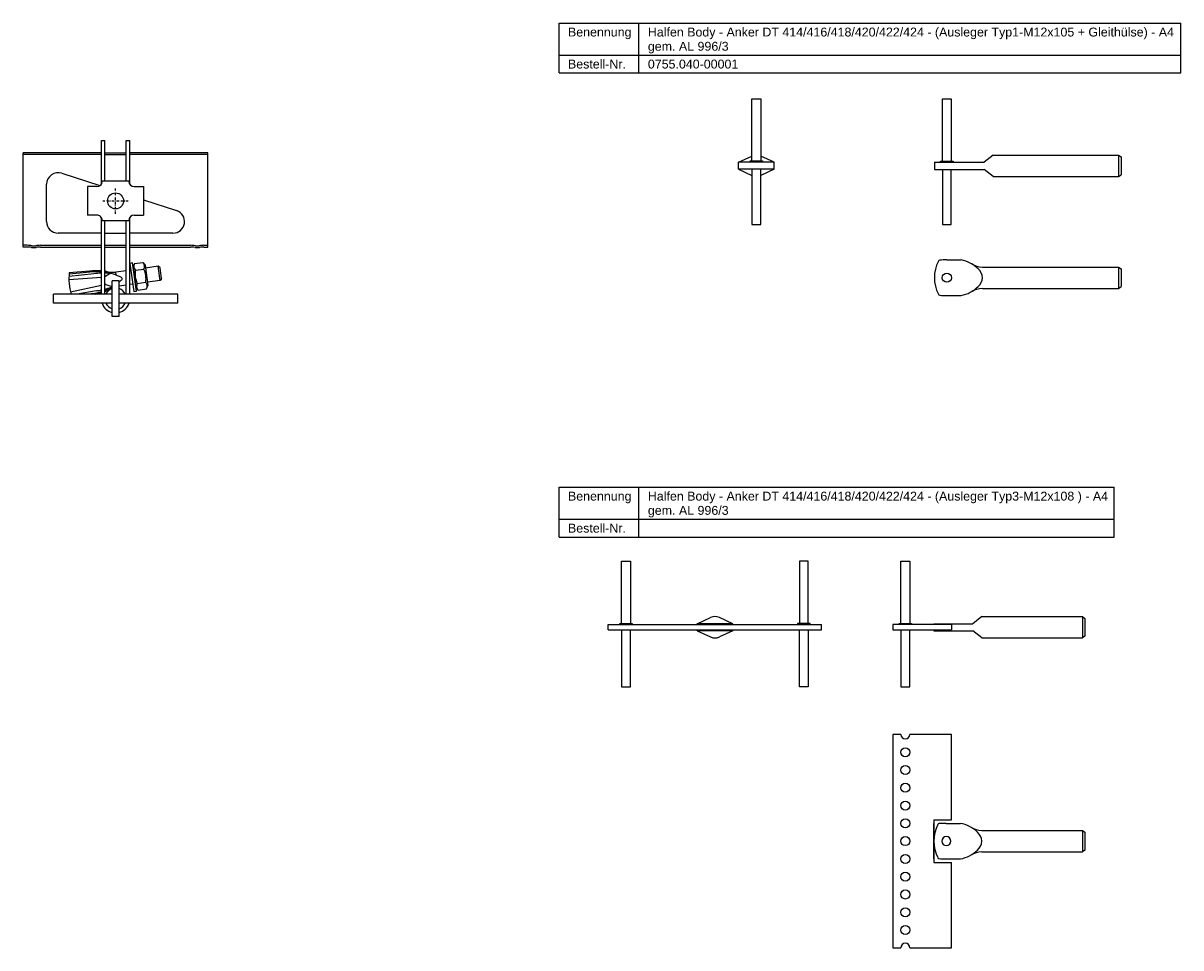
# Model space of a CAD drawing. Header units: millimetres. Extents: x -1351 to -123, y -1210 to 162.
# Tile 4 of 4: x -775 to -123, y -358 to 162. Entities that reach past the tile are written whole.
import ezdxf

# ---------------------------------------------------------------- set-up
doc = ezdxf.new("R2010")
doc.units = ezdxf.units.MM
doc.header["$LTSCALE"] = 10
doc.linetypes.add('STRICHPUNKT2', pattern=[0.5, 0.25, -0.125, 0, -0.125])
doc.layers.add('HALFEN', color=2, linetype='Continuous')
doc.styles.add('ARIAL50', font='ARIAL.TTF', dxfattribs={"height": 5})

msp = doc.modelspace()

# ---------------------------------------------------------------- linework, layer by layer
at = {"layer": 'HALFEN'}
for p, q in [((-473.16, 161.53), (-123.3, 161.53)), ((-473.16, 133.53), (-473.16, 161.53)), ((-428.2, 133.53), (-428.2, 161.53)), ((-123.3, 133.53), (-123.3, 161.53)), ((-473.16, 143.53), (-123.3, 143.53)), ((-473.16, 133.53), (-123.3, 133.53)), ((-364.64, 84.03), (-364.64, 119.03)), ((-364.64, 119.03), (-359.64, 119.03)), ((-359.64, 119.03), (-359.64, 84.03)), ((-257.47, 83.99), (-257.47, 118.99)), ((-257.47, 118.99), (-252.47, 118.99)), ((-252.47, 118.99), (-252.47, 83.99)), ((-730.73, 70.94), (-730.73, 95.6)), ((-730.73, 95.6), (-728.73, 95.6)), ((-728.73, 72.61), (-728.73, 95.6)), ((-716.73, 72.6), (-716.73, 95.6)), ((-716.73, 95.6), (-714.73, 95.6)), ((-714.73, 70.95), (-714.73, 95.6)), ((-774.73, 35.6), (-774.73, 88.59)), ((-730.73, 88.59), (-774.73, 88.59)), ((-730.73, 87.59), (-774.73, 87.59)), ((-728.73, 88.59), (-716.73, 88.59)), ((-728.73, 87.59), (-716.73, 87.59)), ((-670.73, 88.59), (-714.73, 88.59)), ((-670.73, 87.59), (-714.73, 87.59)), ((-670.73, 35.6), (-670.73, 88.59)), ((-372.14, 83.33), (-364.65, 86.78)), ((-352.14, 83.33), (-359.63, 86.78)), ((-228.97, 87.29), (-233.97, 83.29)), ((-228.97, 87.29), (-158.37, 87.29)), ((-158.37, 87.29), (-158.37, 75.29)), ((-158.37, 87.29), (-156.97, 86.29)), ((-156.97, 86.29), (-156.97, 76.29)), ((-372.14, 79.33), (-372.14, 83.33)), ((-352.14, 83.33), (-372.14, 83.33)), ((-352.14, 79.33), (-372.14, 79.33)), ((-372.14, 79.33), (-364.65, 75.88)), ((-365.64, 83.33), (-365.64, 84.03)), ((-365.64, 84.03), (-358.64, 84.03)), ((-364.64, 79.33), (-364.64, 48.33)), ((-359.64, 48.33), (-359.64, 79.33)), ((-352.14, 79.33), (-359.63, 75.88)), ((-358.64, 84.03), (-358.64, 83.33)), ((-352.14, 79.33), (-352.14, 83.33)), ((-261.97, 83.29), (-233.97, 83.29)), ((-261.97, 83.29), (-261.97, 79.29)), ((-261.97, 79.29), (-233.97, 79.29)), ((-258.47, 83.29), (-258.47, 83.99)), ((-258.47, 83.99), (-251.47, 83.99)), ((-257.47, 79.29), (-257.47, 48.29)), ((-252.47, 48.29), (-252.47, 79.29)), ((-251.47, 83.99), (-251.47, 83.29)), ((-228.97, 75.29), (-233.97, 79.29)), ((-753.03, 77.15), (-731.5, 70.15)), ((-715.22, 72.6), (-730.22, 72.61)), ((-228.97, 75.29), (-158.37, 75.29)), ((-158.37, 75.29), (-156.97, 76.29)), ((-761.54, 49.96), (-761.54, 70.96)), ((-738.43, 69.61), (-738.44, 53.61)), ((-733.22, 69.61), (-738.43, 69.61)), ((-712.22, 69.59), (-707.01, 69.59)), ((-707.01, 69.59), (-707.02, 53.59)), ((-707.02, 62.19), (-688.4, 56.15)), ((-733.23, 53.61), (-738.44, 53.61)), ((-730.73, 9.1), (-730.73, 52.26)), ((-714.73, 9.1), (-714.73, 52.26)), ((-712.23, 53.59), (-707.02, 53.59)), ((-730.24, 50.61), (-715.24, 50.6)), ((-728.73, 9.1), (-728.73, 50.61)), ((-716.73, 9.1), (-716.73, 50.6)), ((-364.64, 48.33), (-359.64, 48.33)), ((-257.47, 48.29), (-252.47, 48.29)), ((-730.73, 43.46), (-755.04, 43.46)), ((-728.73, 43.46), (-716.73, 43.46)), ((-690.41, 43.46), (-714.73, 43.46)), ((-772.48, 36.6), (-774.73, 36.6)), ((-772.48, 35.6), (-774.73, 35.6)), ((-764.98, 36.6), (-730.73, 36.6)), ((-764.98, 35.6), (-730.73, 35.6)), ((-728.73, 36.6), (-716.73, 36.6)), ((-728.73, 35.6), (-716.73, 35.6)), ((-714.73, 36.6), (-680.48, 36.6)), ((-714.73, 35.6), (-680.48, 35.6)), ((-672.98, 36.6), (-670.73, 36.6)), ((-672.98, 35.6), (-670.73, 35.6)), ((-713.14, 26.67), (-714.73, 26.45)), ((-714.73, 26.45), (-712.5, 10.6)), ((-710.92, 10.82), (-713.14, 26.67)), ((-712.1, 26.32), (-712.84, 24.49)), ((-712.1, 26.32), (-707.32, 26.99)), ((-707.32, 26.99), (-706.1, 25.44)), ((-254.97, 28.38), (-246.97, 28.38)), ((-734.89, 20.54), (-748.92, 19.11)), ((-734.89, 20.54), (-748.92, 19.11)), ((-737.33, 22.11), (-748.76, 21.09)), ((-737.25, 21.47), (-748.7, 20.39)), ((-725.68, 20.81), (-728.73, 18.82)), ((-725.68, 20.81), (-728.73, 18.82)), ((-726.7, 20.9), (-725.68, 20.81)), ((-726.7, 20.9), (-725.68, 20.81)), ((-716.73, 22.28), (-722.56, 21.46)), ((-722.34, 19.86), (-722.56, 21.46)), ((-722.32, 19.76), (-722.42, 20.47)), ((-714.19, 22.64), (-714.73, 22.56)), ((-712.86, 24.64), (-711.24, 13.16)), ((-711.58, 22.6), (-706.79, 23.27)), ((-706.1, 25.44), (-704.49, 13.95)), ((-698.79, 24.8), (-705.87, 23.81)), ((-697.68, 16.88), (-698.79, 24.8)), ((-697.66, 23.95), (-698.79, 24.8)), ((-696.83, 18.01), (-697.66, 23.95)), ((-234.96, 24.38), (-158.37, 24.38)), ((-158.37, 24.38), (-158.37, 12.38)), ((-158.37, 24.38), (-156.97, 23.38)), ((-156.97, 23.38), (-156.97, 13.38)), ((-730.73, 18.41), (-749, 17.24)), ((-730.73, 18.41), (-749, 17.24)), ((-730.73, 14.09), (-748.03, 10.31)), ((-730.73, 14.09), (-748.03, 10.31)), ((-728.73, 15.04), (-728.66, 14.55)), ((-728.73, 15.04), (-728.66, 14.55)), ((-728.66, 14.55), (-728.73, 14.53)), ((-728.66, 14.55), (-728.73, 14.53)), ((-725.23, 13.49), (-728.66, 14.55)), ((-724.73, 13.34), (-728.66, 14.55)), ((-725.58, 12.94), (-724.73, 13.27)), ((-725.58, 12.94), (-725.23, 13.07)), ((-724.73, -3.4), (-724.73, 16.6)), ((-720.73, 16.6), (-724.73, 16.6)), ((-720.73, -3.4), (-720.73, 16.6)), ((-716.73, 14.2), (-720.73, 13.64)), ((-713.08, 14.72), (-714.73, 14.48)), ((-710.53, 15.17), (-705.75, 15.84)), ((-705.23, 12.12), (-704.49, 13.95)), ((-697.68, 16.88), (-704.76, 15.88)), ((-696.83, 18.01), (-697.68, 16.88)), ((-158.37, 12.38), (-156.97, 13.38)), ((-724.73, 9.1), (-757.73, 9.1)), ((-757.73, 4.1), (-757.73, 9.1)), ((-733.55, 11.03), (-744.29, 9.1)), ((-733.55, 11.03), (-744.29, 9.1)), ((-735.59, 9.48), (-737.62, 9.1)), ((-735.59, 9.48), (-737.62, 9.1)), ((-687.73, 9.1), (-720.73, 9.1)), ((-712.5, 10.6), (-710.92, 10.82)), ((-710.01, 11.45), (-711.22, 13)), ((-710.01, 11.45), (-705.23, 12.12)), ((-687.73, 4.1), (-687.73, 9.1)), ((-254.97, 8.38), (-246.97, 8.38)), ((-234.96, 12.38), (-158.37, 12.38)), ((-724.73, 4.1), (-757.73, 4.1)), ((-687.73, 4.1), (-720.73, 4.1)), ((-720.73, -3.4), (-724.73, -3.4)), ((-473.16, -99.45), (-160.87, -99.45)), ((-473.16, -127.45), (-473.16, -99.45)), ((-428.2, -127.45), (-428.2, -99.45)), ((-160.87, -127.45), (-160.87, -99.45)), ((-473.16, -117.45), (-160.87, -117.45)), ((-473.16, -127.45), (-160.87, -127.45)), ((-437.96, -175.99), (-437.96, -140.99)), ((-437.96, -140.99), (-432.96, -140.99)), ((-432.96, -140.99), (-432.96, -175.99)), ((-332.96, -140.99), (-337.96, -140.99)), ((-337.96, -140.99), (-337.96, -175.99)), ((-332.96, -175.99), (-332.96, -140.99)), ((-280.81, -175.99), (-280.81, -140.99)), ((-280.81, -140.99), (-275.81, -140.99)), ((-275.81, -140.99), (-275.81, -175.99)), ((-395.46, -176.19), (-387.97, -172.74)), ((-375.46, -176.19), (-382.95, -172.74)), ((-235.31, -172.19), (-240.31, -176.19)), ((-235.31, -172.19), (-178.71, -172.19)), ((-178.71, -172.19), (-178.71, -184.19)), ((-178.71, -172.19), (-177.31, -173.19)), ((-177.31, -173.19), (-177.31, -183.19)), ((-445.46, -179.69), (-445.46, -176.69)), ((-445.46, -176.69), (-325.46, -176.69)), ((-445.46, -179.69), (-325.46, -179.69)), ((-438.96, -176.69), (-438.96, -175.99)), ((-438.96, -175.99), (-431.96, -175.99)), ((-437.96, -179.69), (-437.96, -211.69)), ((-432.96, -211.69), (-432.96, -179.69)), ((-431.96, -175.99), (-431.96, -176.69)), ((-395.46, -176.69), (-395.46, -176.19)), ((-375.46, -176.19), (-395.46, -176.19)), ((-395.46, -180.19), (-395.46, -179.69)), ((-375.46, -180.19), (-395.46, -180.19)), ((-395.46, -180.19), (-387.97, -183.64)), ((-375.46, -180.19), (-382.95, -183.64)), ((-375.46, -176.69), (-375.46, -176.19)), ((-375.46, -180.19), (-375.46, -179.69)), ((-331.96, -175.99), (-338.96, -175.99)), ((-338.96, -175.99), (-338.96, -176.69)), ((-337.96, -211.69), (-337.96, -179.69)), ((-332.96, -179.69), (-332.96, -211.69)), ((-331.96, -176.69), (-331.96, -175.99)), ((-325.46, -179.69), (-325.46, -176.69)), ((-252.31, -176.69), (-285.31, -176.69)), ((-285.31, -176.69), (-285.31, -179.69)), ((-285.31, -179.69), (-252.31, -179.69)), ((-281.81, -176.69), (-281.81, -175.99)), ((-281.81, -175.99), (-274.81, -175.99)), ((-280.81, -179.69), (-280.81, -211.69)), ((-275.81, -211.69), (-275.81, -179.69)), ((-274.81, -175.99), (-274.81, -176.69)), ((-262.31, -176.19), (-240.31, -176.19)), ((-262.31, -176.19), (-262.31, -176.69)), ((-262.31, -179.69), (-262.31, -180.19)), ((-262.31, -180.19), (-240.31, -180.19)), ((-252.31, -176.69), (-252.31, -179.69)), ((-235.31, -184.19), (-240.31, -180.19)), ((-235.31, -184.19), (-178.71, -184.19)), ((-177.31, -183.19), (-178.71, -184.19)), ((-437.96, -211.69), (-432.96, -211.69)), ((-332.96, -211.69), (-337.96, -211.69)), ((-280.81, -211.69), (-275.81, -211.69)), ((-280.86, -238.46), (-285.31, -238.46)), ((-285.31, -238.46), (-285.31, -358.46)), ((-252.31, -238.46), (-275.76, -238.46)), ((-252.31, -286.46), (-252.31, -238.46)), ((-262.31, -286.46), (-262.31, -310.46)), ((-262.31, -286.46), (-252.31, -286.46)), ((-262.31, -308.46), (-262.31, -288.46)), ((-255.31, -288.46), (-247.31, -288.46)), ((-235.3, -292.46), (-178.71, -292.46)), ((-178.71, -292.46), (-178.71, -304.46)), ((-178.71, -292.46), (-177.31, -293.46)), ((-177.31, -293.46), (-177.31, -303.46)), ((-235.3, -304.46), (-178.71, -304.46)), ((-177.31, -303.46), (-178.71, -304.46)), ((-262.31, -310.46), (-252.31, -310.46)), ((-255.31, -308.46), (-247.31, -308.46)), ((-252.31, -358.46), (-252.31, -310.46)), ((-285.31, -358.46), (-280.86, -358.46)), ((-275.76, -358.46), (-252.31, -358.46))]:
    msp.add_line(p, q, dxfattribs=at)
at = {"layer": 'HALFEN', "color": 1, "linetype": 'STRICHPUNKT2', "ltscale": 0.5}
for p, q in [((-722.73, 54.35), (-722.73, 68.85)), ((-729.98, 61.6), (-715.48, 61.6))]:
    msp.add_line(p, q, dxfattribs=at)
at = {"layer": 'HALFEN'}
for centre, radius in [((-722.73, 61.6), 4.5), ((-254.97, 18.38), 2.55), ((-278.31, -248.46), 2.55), ((-278.31, -258.46), 2.55), ((-278.31, -268.46), 2.55), ((-278.31, -278.46), 2.55), ((-278.31, -288.46), 2.55), ((-278.31, -298.46), 2.55), ((-278.31, -308.46), 2.55), ((-278.31, -318.46), 2.55), ((-278.31, -328.46), 2.55), ((-278.31, -338.46), 2.55), ((-278.31, -348.46), 2.55)]:
    msp.add_circle(centre, radius, dxfattribs=at)
for centre, radius, start, end in [((-362.14, 81.33), 6, 114.62432, 114.72996), ((-362.14, 81.33), 6, 65.27004, 65.37568), ((-254.97, 81.29), 6, 114.62432, 114.72996), ((-254.97, 81.29), 6, 65.27004, 65.37568), ((-755.04, 70.96), 6.5, 72, 180), ((-733.22, 72.61), 3, 269.95559, 359.95559), ((-712.22, 72.59), 3, 179.95559, 269.95559), ((-362.14, 81.33), 6, 245.27004, 245.37568), ((-362.14, 81.33), 6, 294.62432, 294.72996), ((-254.97, 81.29), 6, 245.27004, 245.37568), ((-254.97, 81.29), 6, 294.62432, 294.72996), ((-733.24, 50.61), 3, 359.95559, 89.95559), ((-712.24, 50.59), 3, 89.95559, 179.95559), ((-690.41, 49.96), 6.5, 270, 72), ((-755.04, 49.96), 6.5, 180, 270), ((-772.48, 20.6), 16, 80.36636, 90), ((-772.48, 20.6), 15, 80.36636, 90), ((-768.73, 42.69), 7.41, 260.36636, 279.63364), ((-768.73, 42.69), 6.41, 260.36636, 279.63364), ((-764.98, 20.6), 16, 90, 99.63364), ((-764.98, 20.6), 15, 90, 99.63364), ((-680.48, 20.6), 16, 80.36636, 90), ((-680.48, 20.6), 15, 80.36636, 90), ((-676.73, 42.69), 7.41, 260.36636, 279.63364), ((-676.73, 42.69), 6.41, 260.36636, 279.63364), ((-672.98, 20.6), 16, 90, 99.63364), ((-672.98, 20.6), 15, 90, 99.63364), ((-709.77, 24.75), 3.32, 333.56153, 33.56153), ((-241.42, 18.38), 20.55, 153.10667, 206.89333), ((-258.86, 27.22), 1, 95.71948, 153.10667), ((-255.63, -5), 33.38, 88.87071, 95.71948), ((-250.43, 9.99), 18.71, 45.68888, 79.34138), ((-234.26, 37.93), 13.57, 240.09537, 267.05052), ((-722.2, 17.48), 26.8, 172.24397, 198.21103), ((-722.2, 17.48), 26.8, 172.24397, 198.21103), ((-733.33, -19.99), 42.29, 86.47165, 95.44157), ((-733.17, -8.91), 30.65, 85.43459, 97.65576), ((-728.87, -22.73), 43.69, 92.44132, 97.9226), ((-733.33, -19.99), 42.29, 83.07738, 83.75165), ((-733.33, -19.99), 42.29, 83.07738, 83.75165), ((-733.17, -8.91), 30.65, 74.98685, 81.67144), ((-733.17, -8.91), 30.65, 63.44584, 81.67144), ((-728.87, -22.73), 43.69, 87.15167, 89.81779), ((-728.87, -22.73), 43.69, 87.15167, 89.81779), ((-723.5, 41.98), 20.54, 256.67305, 265.17141), ((-723.5, 41.98), 20.54, 256.67305, 272.61653), ((-709.13, 24.84), 3.32, 162.43847, 222.43847), ((-699.35, 20.53), 12.4, 170.38303, 205.61697), ((-717.98, 17.91), 12.4, 350.38303, 25.61697), ((-241.4, 18.38), 6.43, 308.92503, 51.07497), ((-740.01, 39.81), 30.65, 291.60765, 299.91754), ((-740.01, 39.81), 30.65, 308.99536, 312.55416), ((-719.64, 17.94), 0.594, 357.93529, 73.26541), ((-719.61, 17.73), 0.594, 302.73459, 18.06471), ((-707.56, 13.69), 3.32, 153.56153, 213.56153), ((-708.2, 13.6), 3.32, 342.43847, 42.43847), ((-250.43, 26.77), 18.71, 280.65862, 314.31112), ((-740.01, 39.81), 30.65, 278.34424, 287.63767), ((-743.22, 50.41), 42.29, 282.33498, 287.18811), ((-743.22, 50.41), 42.29, 282.33498, 287.18811), ((-739.69, 54.29), 43.69, 278.0774, 281.83857), ((-739.69, 54.29), 43.69, 278.0774, 281.83857), ((-739.69, 54.29), 43.69, 284.53264, 288.84833), ((-739.69, 54.29), 43.69, 284.53264, 288.84833), ((-743.22, 50.41), 42.29, 290.04791, 292.92262), ((-743.22, 50.41), 42.29, 290.04791, 292.92262), ((-722.73, 6.6), 6, 109.47122, 155.37568), ((-716.69, -6.44), 20.54, 113.02649, 119.32695), ((-722.73, 6.6), 6, 24.62432, 70.52878), ((-258.86, 9.53), 1, 206.89333, 264.28052), ((-255.63, 41.76), 33.38, 264.28052, 271.12929), ((-234.26, -1.17), 13.57, 92.94948, 119.90463), ((-722.73, 6.6), 8, 198.20996, 255.52249), ((-722.73, 6.6), 6, 204.62432, 250.52878), ((-722.73, 6.6), 8, 284.47751, 341.79004), ((-722.73, 6.6), 6, 289.47122, 335.37568), ((-435.46, -178.19), 6, 114.62432, 114.72996), ((-435.46, -178.19), 6, 65.27004, 65.37568), ((-385.46, -178.19), 6, 65.27004, 114.72996), ((-335.46, -178.19), 6, 114.62432, 114.72996), ((-335.46, -178.19), 6, 65.27004, 65.37568), ((-435.46, -178.19), 6, 245.27004, 245.37568), ((-435.46, -178.19), 6, 294.62432, 294.72996), ((-385.46, -178.19), 6, 245.27004, 294.72996), ((-335.46, -178.19), 6, 245.27004, 245.37568), ((-335.46, -178.19), 6, 294.62432, 294.72996), ((-278.31, -238.46), 2.55, 180, 0), ((-241.76, -298.46), 20.55, 153.10667, 206.89333), ((-259.2, -289.62), 1, 95.71948, 153.10667), ((-255.97, -321.84), 33.38, 88.87071, 95.71948), ((-250.77, -306.86), 18.71, 45.68888, 79.34138), ((-234.6, -278.91), 13.57, 240.09537, 267.05052), ((-255.31, -298.46), 2.55, 90, 270), ((-255.31, -298.46), 2.55, 270, 90), ((-241.74, -298.46), 6.43, 308.92503, 51.07497), ((-250.77, -290.07), 18.71, 280.65862, 314.31112), ((-234.6, -318.02), 13.57, 92.94948, 119.90463), ((-259.2, -307.31), 1, 206.89333, 264.28052), ((-255.97, -275.09), 33.38, 264.28052, 271.12929), ((-278.31, -358.46), 2.55, 0, 180)]:
    msp.add_arc(centre, radius, start, end, dxfattribs=at)

# ---------------------------------------------------------------- texts
at = {"layer": 'HALFEN', "style": 'ARIAL50'}
for s, p in [('Benennung', (-468.16, 154.03)), ('Halfen Body - Anker DT 414/416/418/420/422/424 - (Ausleger Typ1-M12x105 + Gleithülse) - A4', (-423.2, 154.03)), ('gem. AL 996/3', (-423.2, 146.03)), ('Bestell-Nr.', (-468.16, 136.03)), ('0755.040-00001', (-423.2, 136.03)), ('Benennung', (-468.16, -106.95)), ('Halfen Body - Anker DT 414/416/418/420/422/424 - (Ausleger Typ3-M12x108 ) - A4', (-423.2, -106.95)), ('gem. AL 996/3', (-423.2, -114.95)), ('Bestell-Nr.', (-468.16, -124.95))]:
    msp.add_text(s, height=5, dxfattribs=at).set_placement(p)

doc.saveas('drawing.dxf')
